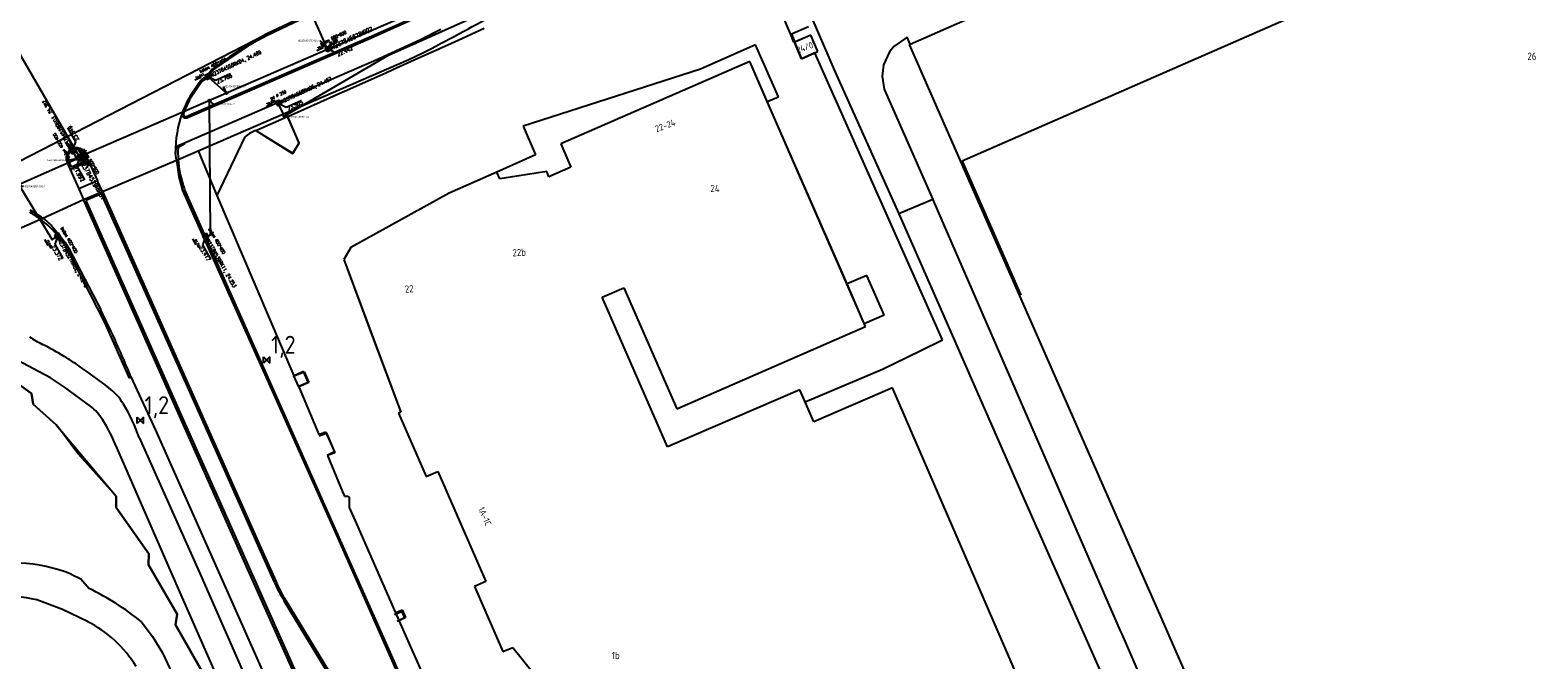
# Model space of a CAD drawing. Extents: x 145741 to 149421, y 457889 to 459999.
# Tile 78 of 84: x 149074 to 149285, y 459595 to 459683. Entities that reach past the tile are written whole.
import ezdxf
from ezdxf.enums import TextEntityAlignment as Align

# ---------------------------------------------------------------- set-up
doc = ezdxf.new("R2010")
doc.units = 0
doc.header["$LTSCALE"] = 4
doc.layers.get('0').update_dxf_attribs({"linetype": 'CONTINUOUS'})
doc.layers.add('alg_hulplijn_afstand', color=6, linetype='CONTINUOUS', plot=False)
for name, color, linetype in [('b_kal_riool__hwa_beton_300', 2, 'CONTINUOUS'), ('b_kal_riool__hwa_pvc_110', 4, 'CONTINUOUS'), ('b_kal_riool__hwa_pvc_125', 2, 'CONTINUOUS'), ('b_kal_riool_hwa_bodemkolk_pe_rond_250', 7, 'CONTINUOUS'), ('b_kal_riool_hwa_bodemput_beton_400x400', 7, 'CONTINUOUS'), ('b_kal_riool_hwa_bodemput_steen_600x600', 7, 'CONTINUOUS'), ('b_rio_rwa_kolk_straat_beton @ 1', 3, 'CONTINUOUS'), ('b_rio_rwa_put_inspectie', 170, 'CONTINUOUS'), ('b_rio_txt_bob @ 1', 12, 'CONTINUOUS'), ('MC_MP_aansluit_nummer', 7, 'CONTINUOUS')]:
    doc.layers.add(name, color=color, linetype=linetype)
doc.styles.add('ISO', font='ISO')
doc.styles.add('MC', font='arial.ttf')
doc.styles.add('MUG_standaard', font='romans.shx', dxfattribs={"width": 0.85, "height": 2})
doc.styles.add('MUG_standaard_groot', font='romans.shx', dxfattribs={"width": 0.85, "height": 4})
doc.styles.get("Standard").update_dxf_attribs({"font": 'ISO'})
doc.dimstyles.new('ISO-25', dxfattribs={"dimtxt": 2.5, "dimasz": 2.5, "dimexe": 1.25, "dimexo": 0.625, "dimtad": 1, "dimtxsty": 'Standard', "dimcen": 2.5, "dimadec": 0, "dimazin": 0, "dimtfac": 1, "dimtmove": 0, "dimatfit": 3, "dimfxl": 1, "dimarcsym": 0})

# ---------------------------------------------------------------- blocks, each defined once
blk = doc.blocks.new('kilometerpaal')
at = {"color": 0}
for p, q in [((-0.44, 0.44), (0.44, -0.44)), ((-0.44, -0.44), (-0.44, 0.44)), ((0.44, 0.44), (-0.44, -0.44)), ((0.44, -0.44), (0.44, 0.44))]:
    blk.add_line(p, q, dxfattribs=at)
at = {"color": 0, "style": 'ISO'}
blk.add_attdef('KILOMETERPAAL', (0.59, 0.87), '', height=2.5, dxfattribs=at)
blk = doc.blocks.new('b_rio_rwa_put_inspectie')
for points in [[(-1, 0, -0.414214), (0, 1), (-1, 1)], [(1, 1), (0, 1, -0.414214), (1, 0)]]:
    blk.add_hatch(color=256).paths.add_polyline_path(points)
h = blk.add_hatch(color=256)
h.paths.add_polyline_path([(-1, 0), (-1, -1), (0, -1, -0.414214)])
h.paths.add_polyline_path([(1, -1), (1, 0, -0.414214), (0, -1)])
for p, q in [((-1, 1), (1, 1)), ((-1, -1), (-1, 1)), ((0.74, 0.71), (1.37, 1.41)), ((1, 1), (1, -1)), ((1, -1), (-1, -1))]:
    blk.add_line(p, q)
blk.add_lwpolyline([(1.37, 1.41), (5.37, 1.41)])
blk.add_circle((0, 0), 1)
blk.add_point((0, 0))
blk.add_text('R', height=1).set_placement((0, 0), align=Align.MIDDLE_CENTER)
at = {"style": 'MUG_standaard', "width": 0.85}
blk.add_attdef('hoogte', (1.37, 1.51), '', height=1, dxfattribs=at)
blk.add_attdef('txt', text='', height=2, dxfattribs=at).set_placement((1.5, -0.01), align=Align.MIDDLE_LEFT)
blk = doc.blocks.new('b_rio_txt_bob')
at = {"layer": 'alg_hulplijn_afstand'}
blk.add_lwpolyline([(31.4, 0), (0, 0)], dxfattribs=at)
at = {"style": 'MUG_standaard', "width": 0.85}
blk.add_attdef('hoogte', (7.5, 2.5), '', height=10, dxfattribs=at)
blk.add_attdef('txt', text='', height=10, dxfattribs=at).set_placement((15.8, -15.8), align=Align.BOTTOM_CENTER)
blk = doc.blocks.new('b_rio_rwa_kolk_straat_beton')
for p, q in [((1.25, 1.25), (-1.25, 1.25)), ((-1.25, 1.25), (-1.25, -1.25)), ((-0.94, 0.63), (0.94, 0.63)), ((0.94, 0), (-0.94, 0)), ((1.25, -1.25), (1.25, 1.25)), ((-1.25, -1.25), (1.25, -1.25)), ((-0.94, -0.62), (0.94, -0.62))]:
    blk.add_line(p, q)
at = {"style": 'MUG_standaard', "width": 0.85}
blk.add_attdef('txt', text='', height=2, dxfattribs=at).set_placement((1.75, -0.01), align=Align.MIDDLE_LEFT)
blk = doc.blocks.new('b_kal_riool_hwa_bodemput_steen_600x600')
at = {"layer": 'b_kal_riool_hwa_bodemput_steen_600x600', "linetype": 'ByBlock', "lineweight": -2}
for p, q in [((-0.5, -0.5), (-0.5, 0.5)), ((-0.5, 0.5), (0, 0.5)), ((0, 0.5), (0.5, 0.5)), ((0, 0), (1.38, -1.73)), ((0.5, 0.5), (0.5, -0.5)), ((0.5, -0.5), (-0.5, -0.5))]:
    blk.add_line(p, q, dxfattribs=at)
blk.add_lwpolyline([(1.38, -1.73), (5.53, -1.77)], dxfattribs=at)
at = {"layer": 'b_kal_riool_hwa_bodemput_steen_600x600', "linetype": 'ByBlock', "lineweight": -2, "insert": (-1.35, 2.36), "char_height": 0.8, "attachment_point": 1, "style": 'MUG_standaard_groot'}
blk.add_mtext_dynamic_manual_height_columns('steen 600*600', width=9.2844, gutter_width=3.82, heights=[1.1], dxfattribs=at)
at = {"layer": 'b_kal_riool_hwa_bodemput_steen_600x600', "linetype": 'ByBlock', "lineweight": -2, "style": 'MUG_standaard', "width": 0.85}
blk.add_attdef('hoogte', (1.44, -2.79), '', height=1, dxfattribs=at)
blk = doc.blocks.new('b_kal_riool_hwa_bodemkolk_pe_rond_250')
at = {"layer": 'b_kal_riool_hwa_bodemkolk_pe_rond_250'}
blk.add_line((0, 0), (1.38, -1.73), dxfattribs=at)
blk.add_lwpolyline([(1.38, -1.73), (5.53, -1.77)], dxfattribs=at)
blk.add_circle((0, 0), 0.52, dxfattribs=at)
at = {"layer": 'b_kal_riool_hwa_bodemkolk_pe_rond_250', "insert": (-1.35, 2.36), "char_height": 0.8, "attachment_point": 1, "style": 'MUG_standaard_groot'}
blk.add_mtext_dynamic_manual_height_columns('pe {\\H0.91667x;Ø 250}', width=7.1758, gutter_width=20, heights=[1.1], dxfattribs=at)
at = {"layer": 'b_kal_riool_hwa_bodemkolk_pe_rond_250', "style": 'MUG_standaard', "width": 0.85}
blk.add_attdef('hoogte', (1.44, -2.79), '', height=1, dxfattribs=at)
blk = doc.blocks.new('b_kal_riool_hwa_bodemput_beton_400x400')
at = {"layer": 'b_kal_riool_hwa_bodemput_beton_400x400'}
for p, q in [((-0.5, 0.5), (0, 0.5)), ((-0.5, 0.5), (-0.5, -0.5)), ((0, 0.5), (0.5, 0.5)), ((0, 0), (1.38, -1.73)), ((0.5, 0.5), (0.5, -0.5)), ((0.5, -0.5), (-0.5, -0.5))]:
    blk.add_line(p, q, dxfattribs=at)
blk.add_lwpolyline([(1.38, -1.73), (5.53, -1.77)], dxfattribs=at)
at = {"layer": 'b_kal_riool_hwa_bodemput_beton_400x400', "insert": (-1.35, 2.36), "char_height": 0.8, "attachment_point": 1, "style": 'MUG_standaard_groot'}
blk.add_mtext_dynamic_manual_height_columns('beton 400*400', width=9.0862, gutter_width=0, heights=[1.1], dxfattribs=at)
at = {"layer": 'b_kal_riool_hwa_bodemput_beton_400x400', "style": 'MUG_standaard', "width": 0.85}
blk.add_attdef('hoogte', (1.44, -2.79), '', height=1, dxfattribs=at)
blk = doc.blocks.new('MC_MP_100')
at = {"color": 1}
for p, q in [((-0.1, 0), (0.1, 0)), ((0, -0.1), (0, 0.1))]:
    blk.add_line(p, q, dxfattribs=at)
blk.add_circle((0, 0), 0.5)
at = {"style": 'MC', "flags": 1}
for tag, p in [('$POINTNRA', (0.6, 2.5)), ('$POINTNR', (0.6, 1.3)), ('$DESCR', (0.6, 0.1)), ('$GROUP', (0.6, -1.1))]:
    blk.add_attdef(tag, p, '', height=1, dxfattribs=at)

msp = doc.modelspace()

# ---------------------------------------------------------------- linework, layer by layer
at = {"linetype": 'Continuous'}
for p, q in [((149197.02, 459681.03), (149273.74, 459714.76)), ((149112.91, 459685.04), (149107.28, 459682.39)), ((149112.99, 459684.85), (149107.39, 459682.23)), ((149121.64, 459681.98), (149127.2, 459684.46)), ((149121.8, 459681.83), (149127.3, 459684.31)), ((149183.32, 459684.66), (149186.57, 459677.13)), ((149060.3, 459658.25), (149107.28, 459682.39)), ((149096.14, 459670.92), (149121.64, 459681.98)), ((149096.23, 459670.76), (149121.8, 459681.83)), ((149107.28, 459682.39), (149105.35, 459681.34)), ((149107.39, 459682.23), (149105.49, 459681.19)), ((149123.03, 459679.01), (149128.77, 459681.65)), ((149128.77, 459681.65), (149131.62, 459683.11)), ((149130.81, 459680.12), (149134.02, 459681.58)), ((149134.02, 459681.58), (149137.63, 459683.23)), ((149182.87, 459683.42), (149180.49, 459682.39)), ((149180.49, 459682.39), (149180.96, 459681.3)), ((149183.17, 459682.28), (149180.96, 459681.3)), ((149184.16, 459679.98), (149183.17, 459682.28)), ((149196.59, 459681.97), (149194.75, 459680.68)), ((149197.02, 459681.03), (149196.59, 459681.97)), ((149105.35, 459681.34), (149102.15, 459679.25)), ((149127.15, 459678.86), (149129.02, 459679.77)), ((149128.41, 459679.04), (149130.81, 459680.12)), ((149175.49, 459680.91), (149167.8, 459677.53)), ((149178.69, 459673.67), (149175.49, 459680.91)), ((149180.88, 459681.27), (149180.96, 459681.3)), ((149181.89, 459678.98), (149180.88, 459681.27)), ((149183.72, 459679.79), (149181.89, 459678.98)), ((149183.72, 459679.79), (149184.16, 459679.98)), ((149201.55, 459639.8), (149183.72, 459679.79)), ((149194.15, 459679.96), (149193.29, 459678.15)), ((149194.75, 459680.68), (149194.15, 459679.96)), ((149197.02, 459681.03), (149196.87, 459680.96)), ((149196.87, 459680.96), (149205.37, 459661.6)), ((149095.87, 459667.25), (149123.03, 459679.01)), ((149097.79, 459666.15), (149127.15, 459678.86)), ((149099.7, 459677.5), (149099.28, 459676.89)), ((149102.15, 459679.25), (149099.7, 459677.5)), ((149123.97, 459677.04), (149124.9, 459677.46)), ((149124.9, 459677.46), (149128.41, 459679.04)), ((149167.8, 459677.53), (149143.11, 459669.57)), ((149174.67, 459678.61), (149148.32, 459667.12)), ((149177.11, 459673.02), (149174.67, 459678.61)), ((149193.29, 459678.15), (149193.1, 459676.53)), ((149098.32, 459675.83), (149096.71, 459673.47)), ((149098.15, 459675.93), (149096.89, 459674.14)), ((149098.38, 459676.17), (149098.15, 459675.93)), ((149098.71, 459676.11), (149098.32, 459675.83)), ((149099.6, 459676.55), (149099.06, 459676.03)), ((149099.4, 459676.52), (149099.11, 459676.22)), ((149099.5, 459676.83), (149099.6, 459676.55)), ((149118.2, 459674.47), (149123.53, 459676.85)), ((149123.53, 459676.85), (149123.97, 459677.04)), ((149186.57, 459677.13), (149195.44, 459657.36)), ((149193.1, 459676.53), (149193.38, 459674.73)), ((149110.27, 459670.95), (149117.12, 459673.98)), ((149117.12, 459673.98), (149118.2, 459674.47)), ((149177.11, 459673.02), (149178.69, 459673.67)), ((149188.22, 459647.58), (149177.11, 459673.02)), ((149193.38, 459674.73), (149200.16, 459659.38)), ((149095.59, 459671.51), (149095.55, 459671.42)), ((149095.85, 459671.63), (149095.74, 459671.34)), ((149095.74, 459671.34), (149095.75, 459671.11)), ((149105.85, 459668.98), (149110.26, 459670.94)), ((149110.26, 459670.94), (149110.27, 459670.95)), ((149111.87, 459667.26), (149110.26, 459670.94)), ((149105.34, 459668.76), (149104.97, 459668.56)), ((149105.71, 459668.92), (149105.34, 459668.76)), ((149105.85, 459668.98), (149105.71, 459668.92)), ((149105.85, 459668.98), (149105.85, 459668.98)), ((149105.85, 459668.98), (149111.01, 459665.76)), ((149143.11, 459669.57), (149144.8, 459665.57)), ((149095.94, 459667.12), (149094.98, 459666.58)), ((149095.01, 459666.88), (149095.87, 459667.25)), ((149095.87, 459667.25), (149095.94, 459667.12)), ((149104.29, 459668.08), (149100.41, 459659.92)), ((149104.56, 459668.28), (149104.29, 459668.08)), ((149104.62, 459668.33), (149104.56, 459668.28)), ((149104.97, 459668.56), (149104.62, 459668.33)), ((149104.97, 459668.56), (149104.97, 459668.56)), ((149111.01, 459665.76), (149111.87, 459667.26)), ((149148.32, 459667.12), (149149.73, 459663.88)), ((149079.76, 459664.62), (149080.08, 459663.9)), ((149079.94, 459663.55), (149082.53, 459664.7)), ((149080.08, 459663.9), (149082.22, 459664.78)), ((149082.22, 459664.78), (149081.88, 459665.55)), ((149082.53, 459664.7), (149082.12, 459665.66)), ((149082.53, 459664.7), (149083.77, 459661.98)), ((149084.45, 459660.49), (149094.78, 459664.84)), ((149094.65, 459665.84), (149094.66, 459666.25)), ((149094.78, 459664.84), (149094.65, 459665.84)), ((149094.78, 459664.84), (149095.01, 459664.94)), ((149094.78, 459664.84), (149095.1, 459662.54)), ((149095.01, 459664.94), (149097.79, 459666.15)), ((149097.79, 459666.15), (149100.41, 459659.92)), ((149144.8, 459665.57), (149139.42, 459663.19)), ((149079.54, 459664.54), (149079.94, 459663.55)), ((149079.94, 459663.55), (149081.15, 459660.84)), ((149095.1, 459662.54), (149095.63, 459660.62)), ((149139.42, 459663.19), (149132.77, 459660.25)), ((149139.84, 459662.23), (149139.42, 459663.19)), ((149146.38, 459663.26), (149139.84, 459662.23)), ((149146.67, 459662.54), (149146.38, 459663.26)), ((149149.73, 459663.88), (149146.67, 459662.54)), ((149083.77, 459661.98), (149081.15, 459660.84)), ((149081.15, 459660.84), (149081.81, 459659.36)), ((149081.81, 459659.36), (149084.45, 459660.49)), ((149084.45, 459660.49), (149083.77, 459661.98)), ((149084.45, 459660.49), (149098.03, 459629.94)), ((149095.63, 459660.62), (149107.44, 459634.13)), ((149107.67, 459634.24), (149095.87, 459660.82)), ((149205.37, 459661.6), (149227.21, 459611.88)), ((149076.15, 459656.75), (149081.81, 459659.36)), ((149095.39, 459628.77), (149081.81, 459659.36)), ((149084.3, 459660.17), (149082.14, 459659.23)), ((149082.14, 459659.23), (149095.63, 459628.87)), ((149097.83, 459629.85), (149084.3, 459660.17)), ((149100.41, 459659.92), (149111.14, 459634.77)), ((149132.77, 459660.25), (149119.09, 459652.67)), ((149200.16, 459659.38), (149195.44, 459657.36)), ((149200.16, 459659.38), (149200.38, 459658.89)), ((149200.38, 459658.89), (149226.3, 459599.22)), ((149067, 459652.77), (149075.82, 459656.6)), ((149075.82, 459656.6), (149076.15, 459656.75)), ((149076.15, 459656.75), (149076.45, 459656.53)), ((149195.44, 459657.36), (149202.86, 459640.43)), ((149077.54, 459655.5), (149079.24, 459653.36)), ((149079.24, 459653.36), (149079.74, 459652.64)), ((149084.82, 459642.11), (149079.53, 459652.49)), ((149079.74, 459652.64), (149084.21, 459643.97)), ((149119.09, 459652.67), (149118.1, 459650.98)), ((149118.1, 459650.98), (149126.04, 459629.7)), ((149190.99, 459648.78), (149188.22, 459647.58)), ((149193.4, 459643.27), (149190.99, 459648.78)), ((149154.08, 459645.72), (149157.12, 459647.04)), ((149163.19, 459624.86), (149154.08, 459645.72)), ((149157.12, 459647.04), (149164.49, 459630.16)), ((149190.63, 459642.06), (149188.22, 459647.58)), ((149088.22, 459634.45), (149084.82, 459642.11)), ((149164.49, 459630.16), (149190.81, 459641.66)), ((149190.63, 459642.06), (149193.4, 459643.27)), ((149190.81, 459641.66), (149190.63, 459642.06)), ((149198.51, 459638.33), (149201.55, 459639.8)), ((149202.86, 459640.43), (149212.94, 459617.44)), ((149193.15, 459635.7), (149198.51, 459638.33)), ((149074.55, 459632.3), (149067.96, 459637.09)), ((149077.19, 459634.48), (149072.57, 459636.98)), ((149111.14, 459634.77), (149112.55, 459635.35)), ((149112.55, 459635.35), (149113.2, 459633.84)), ((149182.38, 459631.14), (149193.15, 459635.7)), ((149079.17, 459633.2), (149077.19, 459634.48)), ((149082.83, 459630.49), (149079.17, 459633.2)), ((149088.47, 459634.53), (149088.22, 459634.45)), ((149088.47, 459634.53), (149091.85, 459627.19)), ((149107.44, 459634.13), (149117.06, 459612.54)), ((149117.28, 459612.66), (149107.67, 459634.24)), ((149111.82, 459633.24), (149111.14, 459634.77)), ((149113.2, 459633.84), (149111.82, 459633.24)), ((149111.82, 459633.24), (149114.62, 459626.6)), ((149194.54, 459633.11), (149183.58, 459628.36)), ((149224.1, 459564.87), (149194.54, 459633.11)), ((149074.79, 459630.84), (149074.55, 459632.3)), ((149181.64, 459632.84), (149163.19, 459624.86)), ((149182.38, 459631.14), (149181.64, 459632.84)), ((149183.58, 459628.36), (149182.38, 459631.14)), ((149078, 459627.96), (149074.79, 459630.84)), ((149095.63, 459628.87), (149104.39, 459609.15)), ((149105.96, 459611.52), (149097.83, 459629.85)), ((149098.03, 459629.94), (149106.16, 459611.65)), ((149126.04, 459629.7), (149125.71, 459629.56)), ((149125.71, 459629.56), (149129.59, 459620.75)), ((149078.59, 459627.18), (149078, 459627.96)), ((149080.75, 459624.33), (149078.59, 459627.18)), ((149091.85, 459627.19), (149100.25, 459608.28)), ((149104.17, 459609.03), (149095.39, 459628.77)), ((149114.62, 459626.6), (149115.55, 459626.98)), ((149115.55, 459626.98), (149116.78, 459624.16)), ((149094.71, 459605.83), (149086.45, 459624.79)), ((149089.57, 459626.17), (149098.11, 459607.04)), ((149081.08, 459623.89), (149080.75, 459624.33)), ((149082.03, 459622.82), (149081.08, 459623.89)), ((149086.35, 459617.99), (149082.03, 459622.82)), ((149116.78, 459624.16), (149115.79, 459623.67)), ((149115.79, 459623.67), (149115.8, 459623.65)), ((149115.8, 459623.65), (149117.92, 459618.62)), ((149129.59, 459620.75), (149131.2, 459621.45)), ((149131.2, 459621.45), (149137.89, 459606.09)), ((149117.92, 459618.62), (149117.93, 459618.61)), ((149117.93, 459618.61), (149118.19, 459617.99)), ((149086.37, 459616.41), (149086.35, 459617.99)), ((149090.93, 459609.97), (149086.37, 459616.41)), ((149118.19, 459617.99), (149118.61, 459617.99)), ((149118.61, 459617.99), (149118.73, 459617.95)), ((149118.73, 459617.95), (149118.82, 459617.87)), ((149118.82, 459617.87), (149118.85, 459617.82)), ((149118.85, 459617.82), (149118.86, 459617.73)), ((149118.86, 459617.73), (149118.86, 459616.43)), ((149118.86, 459616.43), (149119.85, 459614.12)), ((149212.94, 459617.44), (149234.32, 459569.3)), ((149119.85, 459614.12), (149125.3, 459601.73)), ((149117.06, 459612.54), (149126.19, 459591.91)), ((149128.07, 459588.33), (149117.28, 459612.66)), ((149090.86, 459608.43), (149090.93, 459609.97)), ((149108.41, 459606.01), (149105.96, 459611.52)), ((149106.16, 459611.65), (149108.63, 459606.13)), ((149227.21, 459611.88), (149228.61, 459608.69)), ((149094.86, 459601.54), (149090.86, 459608.43)), ((149100.25, 459608.28), (149109.72, 459587)), ((149113.33, 459588.48), (149104.17, 459609.03)), ((149104.39, 459609.15), (149113.58, 459588.55)), ((149228.61, 459608.69), (149231.76, 459601.53)), ((149080.11, 459607.13), (149081.46, 459606.46)), ((149081.46, 459606.46), (149082.61, 459605.11)), ((149104.06, 459584.59), (149094.71, 459605.83)), ((149098.11, 459607.04), (149107.31, 459586.08)), ((149137.89, 459606.09), (149136.29, 459605.39)), ((149136.29, 459605.39), (149140.27, 459596.33)), ((149078.88, 459602.18), (149075.29, 459603.55)), ((149082.35, 459600.55), (149078.88, 459602.18)), ((149094.62, 459600.07), (149094.86, 459601.54)), ((149122.37, 459582.68), (149109.83, 459603.33)), ((149110.03, 459603.45), (149122.58, 459582.78)), ((149125.3, 459601.73), (149126.24, 459602.14)), ((149125.3, 459601.73), (149125.76, 459600.68)), ((149126.24, 459602.14), (149126.67, 459601.09)), ((149231.76, 459601.53), (149239.76, 459583.27)), ((149089.83, 459600.53), (149091.45, 459598.42)), ((149098.57, 459593.16), (149094.62, 459600.07)), ((149126.67, 459601.09), (149125.76, 459600.68)), ((149125.76, 459600.68), (149129.93, 459591.21)), ((149091.45, 459598.42), (149092.83, 459596.14)), ((149226.3, 459599.22), (149226.51, 459598.75)), ((149226.51, 459598.75), (149233.42, 459582.89)), ((149092.83, 459596.14), (149095.52, 459590.39)), ((149140.27, 459596.33), (149141.63, 459596.88)), ((149141.63, 459596.88), (149146.24, 459591.18))]:
    msp.add_line(p, q, dxfattribs=at)
for p, q in [((149260.14, 459689.17), (149204.27, 459664.69)), ((149183.17, 459682.28), (149180.88, 459681.27)), ((149184.16, 459679.98), (149183.17, 459682.28)), ((149180.88, 459681.27), (149181.89, 459678.98)), ((149181.89, 459678.98), (149184.16, 459679.98)), ((149174.67, 459678.61), (149148.32, 459667.12)), ((149179.99, 459666.43), (149174.67, 459678.61)), ((149111.85, 459667.22), (149110.27, 459670.95)), ((149105.85, 459668.98), (149110.93, 459665.79)), ((149110.93, 459665.79), (149111.85, 459667.22)), ((149148.32, 459667.12), (149149.73, 459663.88)), ((149190.81, 459641.66), (149179.99, 459666.43)), ((149204.27, 459664.69), (149212.45, 459646.04)), ((149139.42, 459663.19), (149132.77, 459660.25)), ((149139.84, 459662.23), (149139.42, 459663.19)), ((149146.38, 459663.26), (149139.84, 459662.23)), ((149146.67, 459662.54), (149146.38, 459663.26)), ((149149.73, 459663.88), (149146.67, 459662.54)), ((149132.77, 459660.25), (149119.09, 459652.67)), ((149119.09, 459652.67), (149118.1, 459650.98)), ((149118.1, 459650.98), (149121.97, 459640.6)), ((149154.08, 459645.72), (149157.12, 459647.04)), ((149163.19, 459624.86), (149154.08, 459645.72)), ((149157.12, 459647.04), (149164.49, 459630.16)), ((149164.49, 459630.16), (149190.81, 459641.66)), ((149121.97, 459640.6), (149126.04, 459629.7)), ((149112.48, 459635.37), (149111.07, 459634.73)), ((149113.14, 459633.87), (149112.48, 459635.37)), ((149111.7, 459633.28), (149113.14, 459633.87)), ((149194.54, 459633.11), (149183.58, 459628.36)), ((149244.79, 459517.1), (149194.54, 459633.11)), ((149181.64, 459632.84), (149163.19, 459624.86)), ((149183.58, 459628.36), (149181.64, 459632.84)), ((149126.04, 459629.7), (149125.71, 459629.56)), ((149125.71, 459629.56), (149129.59, 459620.75)), ((149114.64, 459626.39), (149115.67, 459626.79)), ((149115.67, 459626.79), (149116.83, 459624.06)), ((149116.83, 459624.06), (149115.8, 459623.65)), ((149129.59, 459620.75), (149131.2, 459621.45)), ((149131.2, 459621.45), (149137.89, 459606.09)), ((149137.89, 459606.09), (149136.29, 459605.39)), ((149136.29, 459605.39), (149140.27, 459596.33)), ((149125.15, 459601.5), (149126.16, 459601.93)), ((149126.16, 459601.93), (149126.57, 459600.99)), ((149126.57, 459600.99), (149125.51, 459600.53)), ((149140.27, 459596.33), (149141.63, 459596.88)), ((149141.63, 459596.88), (149146.24, 459591.18))]:
    msp.add_line(p, q)
at = {"linetype": 'Continuous', "lineweight": -3}
for p, q in [((149067.96, 459637.09), (149074.55, 459632.3)), ((149074.55, 459632.3), (149074.79, 459630.84)), ((149074.79, 459630.84), (149078, 459627.96)), ((149078, 459627.96), (149086.35, 459617.99)), ((149086.35, 459617.99), (149086.37, 459616.41)), ((149086.37, 459616.41), (149090.93, 459609.97)), ((149090.93, 459609.97), (149090.86, 459608.43)), ((149090.86, 459608.43), (149094.86, 459601.54)), ((149094.86, 459601.54), (149094.62, 459600.07)), ((149094.62, 459600.07), (149098.57, 459593.16))]:
    msp.add_line(p, q, dxfattribs=at)
msp.add_arc((148442.74, 459375.59), 798.89, 22.49733, 23.84541)
at = {"linetype": 'Continuous'}
for centre, radius, start, end in [((149006.72, 459919.44), 269.07, 297.0351, 299.4777), ((149158.49, 459596.3), 100.09, 121.9796, 125.7614), ((149100.81, 459676.38), 1.39, 125.5377, 161.1551), ((149098.77, 459675.81), 0.533, 50.8684, 138.0246), ((149098.83, 459675.83), 0.3, 40.2689, 112.0543), ((149099.68, 459676.82), 0.41, 170.1136, 225.8093), ((149109.34, 459666.32), 14.7, 147.8667, 159.3006), ((149110.3, 459665.95), 15.52, 151.0564, 158.5624), ((149110.73, 459666.09), 16.09, 160.6793, 180.916), ((149096.04, 459671.25), 0.519, 161.0059, 290.8047), ((149096.06, 459671.24), 0.332, 203.8521, 285.2668), ((149095.4, 459666.25), 0.741, 121.5624, 180.067), ((149080.8, 459665.17), 1.41, 20.2657, 206.5967), ((149080.79, 459665.16), 1.16, 19.7774, 207.5494), ((149110.81, 459666.01), 15.83, 177.9583, 183.8671), ((149110.42, 459666.01), 15.45, 183.9576, 199.6178), ((149067.28, 459645.14), 14.3, 53.2946, 60.4169), ((149065.94, 459642.49), 17.54, 54.3819, 61.2489), ((149067.31, 459645.19), 14.24, 30.8544, 53.2724), ((149072.6, 459651.39), 6.42, 39.7581, 53.1628), ((148954.65, 459579.83), 144.57, 22.2354, 26.3382), ((149083.3, 459653.53), 16.07, 235.8424, 243.4632), ((149057.34, 459601.6), 41.99, 58.733, 63.4326), ((149060.4, 459606.64), 36.09, 54.7857, 58.7403), ((148993.94, 459512.52), 151.31, 52.8455, 54.7739), ((149080.41, 459626.63), 8.14, 31.0801, 52.8555), ((149078.48, 459624.88), 7.09, 32.4729, 52.2328), ((149066.11, 459618.02), 24.84, 19.162, 31.0614), ((149065.12, 459616.4), 22.91, 21.4733, 32.4299), ((149071.99, 459586.65), 22.03, 68.3665, 106.5328), ((149128.34, 459614.95), 21.84, 204.1548, 206.3973), ((149127.19, 459614.03), 20.17, 203.0644, 205.291), ((149071.52, 459587.29), 16.7, 76.929, 116.7334), ((149066.04, 459571.02), 37.91, 51.1234, 64.0761), ((149130.14, 459615.83), 23.85, 206.3477, 208.4013), ((149126.15, 459613.6), 19.04, 205.4525, 207.8085), ((149128.04, 459614.69), 21.46, 208.4076, 210.1861), ((149129.49, 459615.45), 22.87, 208.0027, 209.8321), ((149128.17, 459614.68), 21.56, 209.9898, 211.7608), ((149125.64, 459613.33), 18.47, 210.0747, 212.3377), ((149074.51, 459585.24), 17.19, 31.6217, 62.891)]:
    msp.add_arc(centre, radius, start, end, dxfattribs=at)
at = {"layer": 'b_kal_riool__hwa_beton_300'}
for points in [[(149115.93, 459680.34, 24.58), (149154.71, 459697.2, 24.47)], [(149066.13, 459691.39, 22.1), (149081.12, 459665.51, 24.42)], [(149115.93, 459680.34, 24.58), (149081.48, 459665.38, -10.06)], [(148776.03, 459520.56, 20.48), (148843.41, 459549.73, 21.13), (148910.05, 459580.55, 21.84), (148974.97, 459613.06, 22.74), (149018.42, 459637.43, 23.46), (149081.08, 459665.14, 24.41)]]:
    msp.add_polyline3d(points, dxfattribs=at)
for p in [(149115.93, 459680.34, 24.58), (149081.08, 459665.14, 24.41), (149081.12, 459665.51, 24.42)]:
    msp.add_point(p, dxfattribs=at)
at = {"layer": 'b_kal_riool__hwa_pvc_110'}
msp.add_polyline3d([(149109, 459672.61, 24.45), (149109.79, 459670.99, 24.61)], dxfattribs=at)
for p in [(149109, 459672.61, 24.45), (149109.74, 459671.03, 24.61)]:
    msp.add_point(p, dxfattribs=at)
at = {"layer": 'b_kal_riool__hwa_pvc_125'}
for points in [[(149109.79, 459670.99, 24.61), (149124.33, 459679.47, 24.52), (149128.99, 459681.56, 24.52), (149136.17, 459684.76, 24.57), (149154.17, 459694.94, 24.57), (149153.38, 459696.6, 24.49)], [(149113.83, 459684.74, 24.65), (149115.69, 459680.56, 22.44)], [(149099.24, 459676.4, 24.46), (149101.75, 459674.18, 24.52)], [(149099.01, 459654.27, 24.25), (149099.49, 459654.43, 24.26), (149099.38, 459673.16, 24.53)], [(149080.35, 459666, 24.37), (149080.82, 459665.02, 24.46)], [(149078.06, 459654.1, 24.19), (149077.43, 459653.8, 24.15), (149072.79, 459661.47, 24.28)]]:
    msp.add_polyline3d(points, dxfattribs=at)
for p in [(149128.99, 459681.56, 24.52), (149115.68, 459680.57, 24.56), (149124.33, 459679.47, 24.52), (149099.24, 459676.4, 24.46), (149099.38, 459673.16, 7.94), (149101.19, 459674.68, 24.51), (149109.79, 459670.99, 24.61), (149080.35, 459666, 24.37), (149080.73, 459665.22, 24.44), (149075.76, 459656.56, 24.2), (149078.06, 459654.1, 24.19), (149099.01, 459654.27, 24.25), (149099.49, 459654.43, 24.26), (149077.43, 459653.8, 24.15)]:
    msp.add_point(p, dxfattribs=at)

# ---------------------------------------------------------------- block references
for p in [(149107.36, 459636.99), (149089.73, 459628.57)]:
    msp.add_blockref('kilometerpaal', p).add_auto_attribs({'KILOMETERPAAL': '1,2'})
at = {"layer": 'b_kal_riool_hwa_bodemkolk_pe_rond_250', "xscale": 0.55, "yscale": 0.55, "zscale": 0.55, "rotation": 25}
msp.add_blockref('b_kal_riool_hwa_bodemkolk_pe_rond_250', (149108.99, 459672.78, 23.5), dxfattribs=at).add_auto_attribs({'hoogte': '23.505'})
at = {"layer": 'b_kal_riool_hwa_bodemput_beton_400x400', "xscale": 0.55, "yscale": 0.55, "zscale": 0.55}
for p, rotation, values in [((149099.12, 459676.54, 23.79), 25, {'hoogte': '23.786'}), ((149080.29, 459666.25, 23.55), 120, {'hoogte': '23.549'}), ((149078.24, 459654.27, 23.37), 300.0000000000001, {'hoogte': '23.372'}), ((149098.83, 459654.15, 23.42), 300.0000000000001, {'hoogte': '23.417'})]:
    msp.add_blockref('b_kal_riool_hwa_bodemput_beton_400x400', p, dxfattribs=dict(at, rotation=rotation)).add_auto_attribs(values)
at = {"layer": 'b_kal_riool_hwa_bodemput_steen_600x600', "xscale": 0.55, "yscale": 0.55, "zscale": 0.55}
for p, rotation, values in [((149115.92, 459680.36, 22.44), 25, {'hoogte': '22.442'}), ((149081.28, 459665.23, 21.99), 300.0000000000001, {'hoogte': '21.992'})]:
    msp.add_blockref('b_kal_riool_hwa_bodemput_steen_600x600', p, dxfattribs=dict(at, rotation=rotation)).add_auto_attribs(values)
at = {"layer": 'b_rio_rwa_kolk_straat_beton @ 1'}
for p, xscale, yscale, zscale, rotation, values in [((149099.16, 459676.51, 24.47), 0.25, 0.25, 0.25, 25, {'txt': 'N23784550RK04, 24.469'}), ((149108.98, 459672.81, 24.46), 0.25, 0.25, 0.25, 25, {'txt': 'N23784558RK05, 24.457'}), ((149080.33, 459666.14, 24.38), 0.2499999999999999, 0.2499999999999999, 0.2499999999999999, 120, {'txt': 'N23784529RK03, 24.382'}), ((149078.18, 459654.22, 24.21), 0.25, 0.25, 0.25, 300.0000000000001, {'txt': 'N23784521RK02, 24.210'}), ((149098.85, 459654.18, 24.25), 0.25, 0.25, 0.25, 300.0000000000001, {'txt': 'N23784539RK11, 24.253'})]:
    msp.add_blockref('b_rio_rwa_kolk_straat_beton', p, dxfattribs=dict(at, xscale=xscale, yscale=yscale, zscale=zscale, rotation=rotation)).add_auto_attribs(values)
at = {"layer": 'b_rio_rwa_put_inspectie'}
for p, xscale, yscale, zscale, rotation, values in [((149115.95, 459680.36, 24.58), 0.2999999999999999, 0.2999999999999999, 0.2999999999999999, 25.00000000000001, {'hoogte': '24.580', 'txt': 'N23784567RIP02'}), ((149081.26, 459665.21, 24.4), 0.3, 0.3, 0.3, 300.0000000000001, {'hoogte': '24.403', 'txt': 'N23784529RIP01'})]:
    msp.add_blockref('b_rio_rwa_put_inspectie', p, dxfattribs=dict(at, xscale=xscale, yscale=yscale, zscale=zscale, rotation=rotation)).add_auto_attribs(values)
at = {"layer": 'b_rio_txt_bob @ 1'}
ref = msp.add_blockref('b_rio_txt_bob', (149114.34, 459680.09, 22.58), dxfattribs=dict(at, xscale=0.03, yscale=0.03, zscale=0.03, rotation=25))
ref.add_attrib('hoogte', '22.582', (149114.51, 459680.26, 22.58), dxfattribs={"layer": '0', "height": 0.3, "rotation": 25, "style": 'MUG_standaard', "width": 0.85})
ref = msp.add_blockref('b_rio_txt_bob', (149097.35, 459675.99, 24.05), dxfattribs=dict(at, xscale=0.03, yscale=0.03, zscale=0.03, rotation=25))
ref.add_attrib('hoogte', '24.047', (149097.52, 459676.15, 24.05), dxfattribs={"layer": '0', "height": 0.3, "rotation": 25, "style": 'MUG_standaard', "width": 0.85})
ref = msp.add_blockref('b_rio_txt_bob', (149107.26, 459672.3, 23.68), dxfattribs=dict(at, xscale=0.03, yscale=0.03, zscale=0.03, rotation=25))
ref.add_attrib('hoogte', '23.679', (149107.43, 459672.46, 23.68), dxfattribs={"layer": '0', "height": 0.3, "rotation": 25, "style": 'MUG_standaard', "width": 0.85})
ref = msp.add_blockref('b_rio_txt_bob', (149080.32, 459666.21, 23.8), dxfattribs=dict(at, xscale=0.02999999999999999, yscale=0.02999999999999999, zscale=0.02999999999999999, rotation=120))
ref.add_attrib('hoogte', '23.802', (149080.14, 459666.37, 23.8), dxfattribs={"layer": '0', "height": 0.3, "rotation": 120, "style": 'MUG_standaard', "width": 0.85})
ref = msp.add_blockref('b_rio_txt_bob', (149081.06, 459666.4, 22.58), dxfattribs=dict(at, xscale=0.03, yscale=0.03, zscale=0.03, rotation=300.0000000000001))
ref.add_attrib('hoogte', '22.578', (149081.23, 459666.24, 22.58), dxfattribs={"layer": '0', "height": 0.3, "rotation": 300, "style": 'MUG_standaard', "width": 0.85})
ref = msp.add_blockref('b_rio_txt_bob', (149076.43, 459653.77, 23.64), dxfattribs=dict(at, xscale=0.03, yscale=0.03, zscale=0.03, rotation=300.0000000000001))
ref.add_attrib('hoogte', '23.638', (149076.61, 459653.61, 23.64), dxfattribs={"layer": '0', "height": 0.3, "rotation": 300, "style": 'MUG_standaard', "width": 0.85})
ref = msp.add_blockref('b_rio_txt_bob', (149097.04, 459653.87, 23.7), dxfattribs=dict(at, xscale=0.03, yscale=0.03, zscale=0.03, rotation=300.0000000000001))
ref.add_attrib('hoogte', '23.703', (149097.22, 459653.71, 23.7), dxfattribs={"layer": '0', "height": 0.3, "rotation": 300, "style": 'MUG_standaard', "width": 0.85})
at = {"layer": 'MC_MP_aansluit_nummer', "xscale": 0.25, "yscale": 0.25, "zscale": 0.25}
for p in [(149115.69, 459680.56, 22.44), (149099.38, 459673.16, 7.94), (149101.75, 459674.18, 10.32), (149109.79, 459670.99, 24.61), (149080.82, 459665.02, 24.46)]:
    msp.add_blockref('MC_MP_100', p, dxfattribs=at)

# ---------------------------------------------------------------- texts
at = {"style": 'ISO'}
for s, rotation, p in [('24/01', 20, (149182.52, 459680.63)), ('22-24', 20, (149162.89, 459669.66)), ('1A-1C', 293.5, (149137.75, 459615.17))]:
    msp.add_text(s, height=0.9, rotation=rotation, dxfattribs=at).set_placement(p, align=Align.MIDDLE_CENTER)
for s, rotation, p in [('26', 359.887, (149283.05, 459678.83)), ('24', 359.887, (149169.18, 459660.39)), ('22b', 3.2134, (149141.62, 459651.42)), ('22', 3.2134, (149126.62, 459646.36)), ('1b', 358.4503, (149155.43, 459595.3))]:
    msp.add_text(s, height=1, rotation=rotation).set_placement(p)
at = {"layer": 'MC_MP_aansluit_nummer', "char_height": 0.25, "style": 'MC'}
for s, insert, attachment_point in [('N23784567RK06.A', (149114.75, 459681.5, 24.56), 6), ('N23784550RK04.A', (149101.39, 459675.13, 24.51), 4), ('N23784539RK11.A', (149099.87, 459672.7, 24.54), 4), ('N23784558RK05.A', (149110.2, 459670.88, 24.61), 4), ('N23784529RK03.A', (149079.75, 459664.85, 24.44), 6), ('N23784521RK02.A', (149073.46, 459661.19, 24.2), 4)]:
    msp.add_mtext(s, dxfattribs=dict(at, insert=insert, attachment_point=attachment_point))

# ---------------------------------------------------------------- leaders
at = {"layer": 'MC_MP_aansluit_nummer', "annotation_type": 0, "has_hookline": 1, "text_width": 2.98}
for points, hookline_direction in [([(149115.69, 459680.56, 24.56), (149114.8, 459681.5, 24.56)], 1), ([(149101.75, 459674.18, 24.51), (149101.34, 459675.13, 24.51)], 0), ([(149099.38, 459673.16, 24.54), (149099.82, 459672.7, 24.54)], 0), ([(149109.74, 459671.03, 24.61), (149110.15, 459670.88, 24.61)], 0), ([(149080.82, 459665.02, 24.44), (149079.8, 459664.85, 24.44)], 1), ([(149072.79, 459661.47, 24.2), (149073.41, 459661.19, 24.2)], 0)]:
    msp.add_leader(points, dimstyle='ISO-25', override={"dimtxt": 0.25, "dimasz": 0, "dimgap": 0.05, "dimtad": 0, "dimtxsty": 'MC'}, dxfattribs=dict(at, hookline_direction=hookline_direction))

doc.saveas('drawing.dxf')
